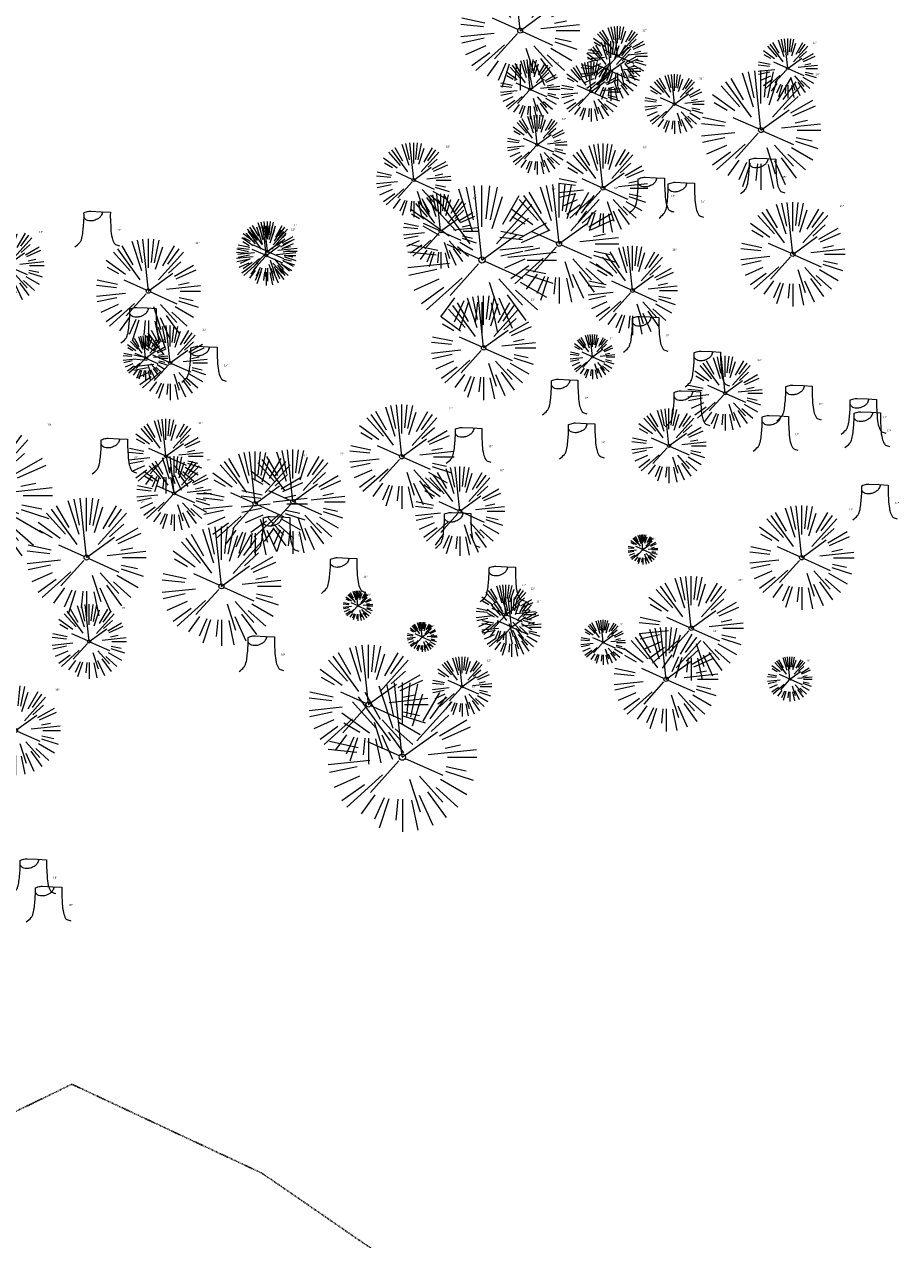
# Model space of a CAD drawing. Header units: feet. Extents: x 1133447 to 1140710, y 647622 to 649877.
# Tile 49 of 84: x 1134971 to 1135146, y 648396 to 648640. Entities that reach past the tile are written whole.
import ezdxf

# ---------------------------------------------------------------- set-up
doc = ezdxf.new("R2010")
doc.units = ezdxf.units.FT
doc.header["$MEASUREMENT"] = 0
doc.linetypes.add('DIVIDE2', pattern=[0.625, 0.25, -0.125, 0, -0.125, 0, -0.125])
for name, color, linetype in [('C-PRKG-ASPH', 8, 'Continuous'), ('G-XREF', 7, 'Continuous'), ('V-FLOOD-PLAIN', 2, 'DIVIDE2')]:
    doc.layers.add(name, color=color, linetype=linetype)
doc.layers.add('V-SITE-VEGE', color=8, linetype='Continuous', lineweight=18)
doc.layers.add('V-SITE-VEGE-TEXT', color=8, linetype='Continuous', lineweight=18)
doc.styles.add('SEI-Dim & Leader', font='tahoma.ttf')

# ---------------------------------------------------------------- blocks, each defined once
blk = doc.blocks.new('V-SITE-VEGE-Coniferious Tree 2')
at = {"color": 0, "linetype": 'ByBlock'}
for p, q in [((-0.0575, 0.2704), (-0.104, 0.4891)), ((-0.0003, 0.0026), (-0.0523, 0.4973)), ((0, 0.2219), (0, 0.5)), ((0.0289, 0.2753), (0.0522, 0.4973)), ((0.0572, 0.2693), (0.1039, 0.4891)), ((-0.146, 0.2528), (-0.25, 0.433)), ((-0.0626, 0.1926), (-0.1545, 0.4755)), ((0.0685, 0.211), (0.1382, 0.4256)), ((0.1391, 0.2411), (0.25, 0.433)), ((-0.1757, 0.1951), (-0.3346, 0.3716)), ((-0.0791, 0.1089), (-0.2939, 0.4045)), ((0.0978, 0.1086), (0.3345, 0.3716)), ((0.1869, 0.2573), (0.2939, 0.4045)), ((-0.2201, 0.1599), (-0.4046, 0.2939)), ((0.192, 0.1729), (0.3116, 0.2806)), ((0.2488, 0.1436), (0.433, 0.25)), ((-0.2844, 0.1642), (-0.3931, 0.227)), ((-0.0009, -0.0007), (0.235, 0.1707)), ((0.2659, 0.1184), (0.4568, 0.2034)), ((-0.2961, 0.0629), (-0.4891, 0.1039)), ((-0.0199, 0.0089), (-0.2319, 0.1032)), ((0.2873, 0.0611), (0.3885, 0.0826)), ((-0.306, 0.0322), (-0.4973, 0.0523)), ((0.1731, 0.0182), (0.4972, 0.0523)), ((0.3025, 0), (0.5, 0)), ((-0.2183, -0.0229), (-0.4973, -0.0523)), ((-0.3022, -0.0642), (-0.4891, -0.1039)), ((-0.023, -0.0255), (-0.2138, -0.2374)), ((0.0185, -0.0083), (0.272, -0.1211)), ((0.2936, -0.0624), (0.4274, -0.0908)), ((-0.2881, -0.1283), (-0.4568, -0.2034)), ((-0.132, -0.1189), (-0.3716, -0.3346)), ((0.0478, -0.1473), (0.1192, -0.3671)), ((0.1144, -0.1271), (0.2718, -0.3019)), ((0.2555, -0.1475), (0.433, -0.25)), ((0.2891, -0.094), (0.4755, -0.1545)), ((-0.2545, -0.1849), (-0.4046, -0.2939)), ((0.1689, -0.2325), (0.2939, -0.4045)), ((0.2254, -0.2029), (0.3716, -0.3346)), ((-0.1843, -0.2536), (-0.2767, -0.3808)), ((-0.1214, -0.2725), (-0.1856, -0.4168)), ((-0.091, -0.2799), (-0.1545, -0.4755)), ((-0.0297, -0.2818), (-0.0443, -0.4216)), ((0, -0.2818), (0, -0.5)), ((0.061, -0.2873), (0.1039, -0.4891)), ((0.1131, -0.2541), (0.2033, -0.4568))]:
    blk.add_line(p, q, dxfattribs=at)
blk.add_circle((0, 0), 0.0208)
blk = doc.blocks.new('V-SITE-VEGE-Stump')
for points in [[(-0.1229, -0.0143, 0.052613), (-0.0986, 0.0077, 0.106195), (-0.0905, 0.0219, 0.044862), (-0.0837, 0.0527, 0.020074), (-0.0776, 0.1229, 0.011675), (-0.0773, 0.1364, 0.007866), (-0.0776, 0.1565)], [(-0.0776, 0.1565, -0.027668), (-0.0534, 0.1634, -0.067978), (-0.0432, 0.1643), (0.0086, 0.1616), (0.054, 0.1591)], [(0.0151, 0.1613, -0.082864), (0.0081, 0.142, -0.111324), (-0.0021, 0.1306, -0.039313), (-0.0159, 0.1223, -0.049197), (-0.028, 0.1177, -0.066002), (-0.0447, 0.1155, -0.070187), (-0.0604, 0.1177, -0.114859), (-0.0685, 0.1223, -0.075938), (-0.0773, 0.1332)], [(0.054, 0.1591, 0.004334), (0.0538, 0.1369, 0.008344), (0.054, 0.1254), (0.0561, 0.0762, 0.046252), (0.0624, 0.0317, 0.069625), (0.0733, 0.0038, 0.149725), (0.0794, -0.002, 0.058523), (0.0992, -0.0091)]]:
    blk.add_lwpolyline(points, format="xyb")
blk = doc.blocks.new('C_XBASE-PACTOLA_02403811')
at = {"layer": 'V-FLOOD-PLAIN', "flags": 128}
blk.add_lwpolyline([(1134906.52, 648154.14), (1134884.29, 648205.68), (1134869.47, 648266.48), (1134876.03, 648336.54), (1134931.99, 648403.82), (1134980.24, 648427.24), (1135018.36, 648409.39), (1135088.7, 648361.06), (1135089.09, 648360.76)], dxfattribs=at)
at = {"layer": 'V-SITE-VEGE', "rotation": 8.537736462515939e-07}
for p, xscale, yscale, zscale in [((1135070.35, 648639.14), 23.99971008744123, 23.99971008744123, 23.99971008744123), ((1135089.92, 648634.02), 11.99985504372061, 11.99985504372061, 11.99985504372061), ((1135088.57, 648631.01), 11.99985504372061, 11.99985504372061, 11.99985504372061), ((1135124.13, 648631.54), 11.99985504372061, 11.99985504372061, 11.99985504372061), ((1135072.36, 648627.33), 11.99985504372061, 11.99985504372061, 11.99985504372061), ((1135084.59, 648626.85), 11.99985504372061, 11.99985504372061, 11.99985504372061), ((1135118.75, 648619.14), 23.99971008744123, 23.99971008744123, 23.99971008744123), ((1135101.36, 648624.36), 11.99985504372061, 11.99985504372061, 11.99985504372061), ((1135073.77, 648616.18), 11.99985504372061, 11.99985504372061, 11.99985504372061), ((1135078.17, 648596.26), 23.99971008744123, 23.99971008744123, 23.99971008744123), ((1135019.29, 648593.91), 11.99985504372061, 11.99985504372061, 11.99985504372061), ((1135019.54, 648594.75), 11.99985504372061, 11.99985504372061, 11.99985504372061), ((1134983.18, 648533.16), 23.99971008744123, 23.99971008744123, 23.99971008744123), ((1135010.3, 648527.38), 23.99971008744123, 23.99971008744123, 23.99971008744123), ((1135095.02, 648534.77), 5.999927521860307, 5.999927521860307, 5.999927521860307), ((1135037.74, 648523.46), 5.999927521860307, 5.999927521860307, 5.999927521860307), ((1135067.48, 648521.7), 11.99985504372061, 11.99985504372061, 11.99985504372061), ((1135068.59, 648519.19), 11.99985504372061, 11.99985504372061, 11.99985504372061), ((1135050.64, 648517.19), 5.999927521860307, 5.999927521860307, 5.999927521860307), ((1135039.84, 648503.6), 23.99971008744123, 23.99971008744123, 23.99971008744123), ((1135058.68, 648507.22), 11.99985504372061, 11.99985504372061, 11.99985504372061)]:
    blk.add_blockref('V-SITE-VEGE-Coniferious Tree 2', p, dxfattribs=dict(at, xscale=xscale, yscale=yscale, zscale=zscale))
at = {"layer": 'V-SITE-VEGE'}
for name, p, xscale, yscale, zscale in [('V-SITE-VEGE-Coniferious Tree 2', (1135048.96, 648609.09), 14.99981880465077, 14.99981880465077, 14.99981880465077), ('V-SITE-VEGE-Coniferious Tree 2', (1135087, 648607.44), 17.99978256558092, 17.99978256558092, 17.99978256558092), ('V-SITE-VEGE-Stump', (1135119.56, 648606.88), 40.31522404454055, 40.31522404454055, 40.31522404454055), ('V-SITE-VEGE-Stump', (1135097.21, 648603.04), 40.31522404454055, 40.31522404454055, 40.31522404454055), ('V-SITE-VEGE-Coniferious Tree 2', (1135062.66, 648593), 29.99963760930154, 29.99963760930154, 29.99963760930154), ('V-SITE-VEGE-Stump', (1135103.22, 648602.02), 40.31522404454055, 40.31522404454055, 40.31522404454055), ('V-SITE-VEGE-Coniferious Tree 2', (1135054.37, 648598.79), 14.99981880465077, 14.99981880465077, 14.99981880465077), ('V-SITE-VEGE-Coniferious Tree 2', (1135125.14, 648594.16), 20.99974632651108, 20.99974632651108, 20.99974632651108), ('V-SITE-VEGE-Stump', (1134985.8, 648596.21), 40.31522404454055, 40.31522404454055, 40.31522404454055), ('V-SITE-VEGE-Coniferious Tree 2', (1134967.17, 648591.91), 14.99981880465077, 14.99981880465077, 14.99981880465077), ('V-SITE-VEGE-Coniferious Tree 2', (1134995.63, 648586.75), 20.99974632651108, 20.99974632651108, 20.99974632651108), ('V-SITE-VEGE-Coniferious Tree 2', (1135092.94, 648586.87), 17.99978256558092, 17.99978256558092, 17.99978256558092), ('V-SITE-VEGE-Coniferious Tree 2', (1135063, 648575.33), 20.99974632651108, 20.99974632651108, 20.99974632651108), ('V-SITE-VEGE-Stump', (1134995.01, 648576.84), 40.31522404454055, 40.31522404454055, 40.31522404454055), ('V-SITE-VEGE-Coniferious Tree 2', (1135000, 648572.31), 14.99981880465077, 14.99981880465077, 14.99981880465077), ('V-SITE-VEGE-Stump', (1135096.05, 648575.03), 40.31522404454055, 40.31522404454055, 40.31522404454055), ('V-SITE-VEGE-Coniferious Tree 2', (1134995.06, 648573.29), 8.999891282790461, 8.999891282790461, 8.999891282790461), ('V-SITE-VEGE-Coniferious Tree 2', (1135084.88, 648573.53), 8.999891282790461, 8.999891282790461, 8.999891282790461), ('V-SITE-VEGE-Stump', (1135007.28, 648569.03), 40.31522404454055, 40.31522404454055, 40.31522404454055), ('V-SITE-VEGE-Stump', (1135108.46, 648568.08), 40.31522404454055, 40.31522404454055, 40.31522404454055), ('V-SITE-VEGE-Coniferious Tree 2', (1135111.54, 648566.21), 14.99981880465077, 14.99981880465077, 14.99981880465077), ('V-SITE-VEGE-Stump', (1135079.78, 648562.42), 40.31522404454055, 40.31522404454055, 40.31522404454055), ('V-SITE-VEGE-Stump', (1135126.87, 648561.23), 40.31522404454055, 40.31522404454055, 40.31522404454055), ('V-SITE-VEGE-Stump', (1135104.45, 648560.08), 40.31522404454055, 40.31522404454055, 40.31522404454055), ('V-SITE-VEGE-Stump', (1135139.82, 648558.55), 40.31522404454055, 40.31522404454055, 40.31522404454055), ('V-SITE-VEGE-Coniferious Tree 2', (1135046.56, 648553.45), 20.99974632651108, 20.99974632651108, 20.99974632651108), ('V-SITE-VEGE-Coniferious Tree 2', (1135100.25, 648555.63), 14.99981880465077, 14.99981880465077, 14.99981880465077), ('V-SITE-VEGE-Coniferious Tree 2', (1134961.36, 648545.66), 29.99963760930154, 29.99963760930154, 29.99963760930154), ('V-SITE-VEGE-Coniferious Tree 2', (1134999.16, 648553.54), 14.99981880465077, 14.99981880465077, 14.99981880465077), ('V-SITE-VEGE-Stump', (1135083.21, 648553.61), 40.31522404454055, 40.31522404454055, 40.31522404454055), ('V-SITE-VEGE-Stump', (1135122.13, 648555.13), 40.31522404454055, 40.31522404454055, 40.31522404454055), ('V-SITE-VEGE-Stump', (1135140.59, 648555.86), 40.31522404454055, 40.31522404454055, 40.31522404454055), ('V-SITE-VEGE-Stump', (1135060.46, 648552.71), 40.31522404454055, 40.31522404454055, 40.31522404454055), ('V-SITE-VEGE-Stump', (1134989.27, 648550.55), 40.31522404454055, 40.31522404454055, 40.31522404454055), ('V-SITE-VEGE-Coniferious Tree 2', (1135000.79, 648546.06), 14.99981880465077, 14.99981880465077, 14.99981880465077), ('V-SITE-VEGE-Coniferious Tree 2', (1135017.07, 648543.99), 20.99974632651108, 20.99974632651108, 20.99974632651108), ('V-SITE-VEGE-Coniferious Tree 2', (1135024.68, 648544.39), 20.99974632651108, 20.99974632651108, 20.99974632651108), ('V-SITE-VEGE-Coniferious Tree 2', (1135058.24, 648542.48), 17.99978256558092, 17.99978256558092, 17.99978256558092), ('V-SITE-VEGE-Stump', (1135142.14, 648541.31), 40.31522404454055, 40.31522404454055, 40.31522404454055), ('V-SITE-VEGE-Coniferious Tree 2', (1135126.95, 648533.13), 20.99974632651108, 20.99974632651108, 20.99974632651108), ('V-SITE-VEGE-Stump', (1135021.85, 648534.81), 40.31522404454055, 40.31522404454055, 40.31522404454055), ('V-SITE-VEGE-Stump', (1135058.26, 648535.63), 40.31522404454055, 40.31522404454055, 40.31522404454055), ('V-SITE-VEGE-Stump', (1135035.34, 648526.54), 40.31522404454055, 40.31522404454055, 40.31522404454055), ('V-SITE-VEGE-Stump', (1135067.23, 648524.81), 40.31522404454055, 40.31522404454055, 40.31522404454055), ('V-SITE-VEGE-Coniferious Tree 2', (1135104.73, 648518.94), 20.99974632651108, 20.99974632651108, 20.99974632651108), ('V-SITE-VEGE-Coniferious Tree 2', (1134983.72, 648516.29), 14.99981880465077, 14.99981880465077, 14.99981880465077), ('V-SITE-VEGE-Coniferious Tree 2', (1135087.01, 648516.11), 8.999891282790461, 8.999891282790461, 8.999891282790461), ('V-SITE-VEGE-Coniferious Tree 2', (1135099.67, 648508.68), 20.99974632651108, 20.99974632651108, 20.99974632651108), ('V-SITE-VEGE-Stump', (1135018.8, 648510.8), 40.31522404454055, 40.31522404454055, 40.31522404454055), ('V-SITE-VEGE-Coniferious Tree 2', (1135124.57, 648508.72), 8.999891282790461, 8.999891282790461, 8.999891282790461), ('V-SITE-VEGE-Coniferious Tree 2', (1134968.94, 648498.4), 17.99978256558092, 17.99978256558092, 17.99978256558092), ('V-SITE-VEGE-Coniferious Tree 2', (1135046.67, 648493.02), 29.99963760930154, 29.99963760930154, 29.99963760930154), ('V-SITE-VEGE-Stump', (1134972.99, 648465.96), 40.31522404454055, 40.31522404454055, 40.31522404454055), ('V-SITE-VEGE-Stump', (1134976.04, 648460.45), 40.31522404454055, 40.31522404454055, 40.31522404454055)]:
    blk.add_blockref(name, p, dxfattribs=dict(at, xscale=xscale, yscale=yscale, zscale=zscale))
at = {"layer": 'V-SITE-VEGE-TEXT', "char_height": 0.4, "attachment_point": 7, "style": 'SEI-Dim & Leader'}
for s, insert in [('12"', (1135094.9, 648639.02)), ('12"', (1135093.56, 648636.01)), ('12"', (1135129.12, 648636.54)), ('12"', (1135077.34, 648632.33)), ('12"', (1135089.57, 648631.85)), ('12"', (1135106.34, 648629.36)), ('24"', (1135129.71, 648630.14)), ('12"', (1135078.75, 648621.18)), ('15"', (1135055.44, 648615.59)), ('18"', (1135094.98, 648615.44)), ('15"', (1135123.04, 648609.48)), ('30"', (1135076.61, 648607)), ('24"', (1135089.13, 648607.26)), ('15"', (1135060.85, 648605.29)), ('15"', (1135100.69, 648605.64)), ('15"', (1135106.7, 648604.62)), ('21"', (1135134.62, 648603.66)), ('15"', (1134989.28, 648598.81)), ('12"', (1135024.28, 648598.91)), ('12"', (1135024.52, 648599.75)), ('15"', (1134973.65, 648598.41)), ('21"', (1135005.1, 648596.25)), ('18"', (1135100.92, 648594.87)), ('21"', (1135072.47, 648584.83)), ('12"', (1134998.49, 648579.44)), ('9"', (1134998.55, 648576.79)), ('15"', (1135006.48, 648578.81)), ('9"', (1135088.36, 648577.03)), ('12"', (1135099.53, 648577.63)), ('15"', (1135118.02, 648572.71)), ('15"', (1135010.76, 648571.63)), ('12"', (1135111.94, 648570.68)), ('12"', (1135083.26, 648565.02)), ('21"', (1135056.03, 648562.95)), ('15"', (1135106.73, 648562.13)), ('12"', (1135107.93, 648562.68)), ('12"', (1135130.35, 648563.83)), ('30"', (1134975.32, 648559.66)), ('15"', (1135005.64, 648560.04)), ('12"', (1135143.3, 648561.15)), ('12"', (1135125.6, 648557.73)), ('12"', (1135144.07, 648558.46)), ('15"', (1135063.94, 648555.31)), ('12"', (1135086.69, 648556.21)), ('24"', (1134992.75, 648553.15)), ('15"', (1135007.27, 648552.56)), ('21"', (1135026.54, 648553.49)), ('21"', (1135034.15, 648553.89)), ('18"', (1135066.22, 648550.48)), ('24"', (1134994.15, 648544.16)), ('21"', (1135136.42, 648542.63)), ('12"', (1135145.61, 648543.91)), ('24"', (1135021.27, 648538.38)), ('12"', (1135061.74, 648538.23)), ('12"', (1135025.33, 648537.41)), ('6"', (1135097.01, 648536.77)), ('18"', (1135038.81, 648529.14)), ('21"', (1135114.2, 648528.44)), ('6"', (1135039.73, 648525.46)), ('12"', (1135070.71, 648527.41)), ('12"', (1135072.46, 648526.7)), ('12"', (1135073.58, 648524.19)), ('15"', (1134990.2, 648522.79)), ('6"', (1135052.64, 648519.19)), ('9"', (1135090.5, 648519.61)), ('21"', (1135109.14, 648518.18)), ('18"', (1135022.27, 648513.4)), ('24"', (1135050.81, 648514.6)), ('12"', (1135063.67, 648512.22)), ('9"', (1135128.05, 648512.22)), ('18"', (1134976.91, 648506.4)), ('30"', (1135060.62, 648507.02)), ('18"', (1134976.47, 648468.56)), ('18"', (1134979.52, 648463.05))]:
    blk.add_mtext(s, dxfattribs=dict(at, insert=insert))
blk = doc.blocks.new('C_PHTCH-PACTOLA_02403811')
at = {"layer": 'C-PRKG-ASPH'}
h = blk.add_hatch(dxfattribs=at)
h.set_pattern_fill('ANSI31', color=256, scale=10, angle=70)
edge = h.paths.add_edge_path(flags=16)
edge.add_arc((1135093.57, 648760.36), 542, 143.5704, 153.2664, ccw=False)
edge.add_arc((1135093.57, 648760.36), 542, 133.8743, 143.5704, ccw=False)
edge.add_line((1134717.92, 649151.06), (1134791.74, 649222.04))
edge.add_arc((1134924.81, 649083.64), 192, 124.3358, 133.8743, ccw=False)
edge.add_line((1134816.52, 649242.18), (1134837.54, 649256.54))
edge.add_arc((1134886.61, 649184.7), 87, 64.8666, 124.3358, ccw=False)
edge.add_line((1134923.57, 649263.47), (1134945.86, 649253.01))
edge.add_arc((1134736.9, 648807.59), 492, 56.4591, 64.8666, ccw=False)
edge.add_line((1135008.74, 649217.67), (1135070.9, 649176.46))
edge.add_arc((1135036.64, 649124.78), 62, -10.868, 56.4591, ccw=False)
edge.add_line((1135097.53, 649113.09), (1135091.83, 649083.4))
edge.add_arc((1135001.48, 649100.74), 92, 337.8486, 349.132, ccw=False)
edge.add_line((1135086.69, 649066.05), (1135029.44, 648925.41))
edge.add_arc((1134573.75, 649110.92), 492, 335.736, 337.8486, ccw=False)
edge.add_line((1135022.29, 648908.74), (1134970.11, 648792.98))
edge.add_line((1134970.11, 648792.98), (1134955.07, 648759.62))
edge.add_arc((1134506.53, 648961.81), 492, 331.3466, 335.736, ccw=False)
edge.add_line((1134938.28, 648725.89), (1134902.77, 648660.9))
edge.add_arc((1134778.16, 648728.99), 142, 305.9573, 331.3466, ccw=False)
edge.add_line((1134861.54, 648614.05), (1134757.48, 648538.57))
edge.add_arc((1134835.58, 648430.91), 133, 125.9573, 166.4172)
edge.add_arc((1134672.28, 648470.36), 35, 244.1086, 346.4172, ccw=False)
edge.add_arc((1134691.46, 648509.91), 78.96, 214.9055, 244.1168, ccw=False)
edge.add_line((1134626.71, 648464.73), (1134623.06, 648469.96))
edge.add_arc((1134821.51, 648608.47), 242, 191.1168, 214.9138, ccw=False)
edge.add_line((1134584.05, 648561.81), (1134566.4, 648651.59))
edge.add_arc((1135049.17, 648746.46), 492, 187.9519, 191.1168, ccw=False)
edge.add_line((1134561.9, 648678.39), (1134552.83, 648743.38))
edge.add_arc((1134842.02, 648783.77), 292, 166.3961, 187.9519, ccw=False)
edge.add_line((1134558.21, 648852.45), (1134566.77, 648887.84))
edge.add_arc((1135093.57, 648760.36), 542, 158.0478, 166.3961, ccw=False)
edge.add_arc((1135093.57, 648760.36), 542, 153.2664, 158.0478, ccw=False)
edge = h.paths.add_edge_path()
edge.add_line((1134664.93, 648091.02), (1134641.75, 648097.24))
edge.add_arc((1135131.44, 647965.88), 507, 154.1155, 164.9841, ccw=False)
edge.add_arc((1135131.44, 647965.88), 507, 153.4315, 154.1155, ccw=False)
edge.add_arc((1134241.51, 648410.91), 488, 333.4315, 338.6384)
edge.add_line((1134695.99, 648233.15), (1134704.11, 648253.93))
edge.add_arc((1134529.03, 648322.41), 188, 338.6384, 377.1955)
edge.add_arc((1134651.31, 648360.25), 60, 17.1955, 74.9727)
edge.add_line((1134666.86, 648418.2), (1134661.5, 648419.81))
edge.add_arc((1134691.49, 648509.95), 95, 223.9419, 251.5981, ccw=False)
edge.add_arc((1134691.54, 648509.98), 95.06, 214.9166, 223.9393, ccw=False)
edge.add_line((1134613.59, 648455.57), (1134609.94, 648460.8))
edge.add_arc((1134821.51, 648608.47), 258, 191.1168, 214.9138, ccw=False)
edge.add_line((1134568.35, 648558.72), (1134550.7, 648648.51))
edge.add_arc((1135049.17, 648746.46), 508, 187.9519, 191.1168, ccw=False)
edge.add_line((1134546.06, 648676.18), (1134536.98, 648741.16))
edge.add_arc((1134842.02, 648783.77), 308, 166.3961, 187.9519, ccw=False)
edge.add_line((1134542.66, 648856.22), (1134551.22, 648891.6))
edge.add_arc((1135093.57, 648760.36), 558, 163.9213, 166.3961, ccw=False)
edge.add_arc((1134538.18, 648920.44), 20, 343.9213, 402.7699)
edge.add_line((1134552.86, 648934.02), (1134533.45, 648955.01))
edge.add_arc((1135093.57, 648760.36), 592.98, 146.01874, 160.8371, ccw=False)
edge.add_line((1134601.86, 649091.79), (1134616.58, 649064.03))
edge.add_arc((1134621, 649066.38), 5, 207.9516, 327.0741)
edge.add_arc((1135093.57, 648760.36), 558, 133.8743, 147.0741, ccw=False)
edge.add_line((1134706.83, 649162.6), (1134780.65, 649233.58))
edge.add_arc((1134924.81, 649083.64), 208, 124.3358, 133.8743, ccw=False)
edge.add_line((1134807.49, 649255.39), (1134828.52, 649269.75))
edge.add_arc((1134886.61, 649184.7), 103, 64.8666, 124.3358, ccw=False)
edge.add_line((1134930.36, 649277.95), (1134952.66, 649267.49))
edge.add_arc((1134736.9, 648807.59), 508, 56.4591, 64.8666, ccw=False)
edge.add_line((1135017.58, 649231), (1135079.74, 649189.8))
edge.add_arc((1135036.64, 649124.78), 78, -10.868, 56.4591, ccw=False)
edge.add_line((1135113.25, 649110.08), (1135107.54, 649080.38))
edge.add_arc((1135001.48, 649100.74), 108, 337.8486, 349.132, ccw=False)
edge.add_line((1135101.51, 649060.02), (1135044.25, 648919.38))
edge.add_arc((1134573.75, 649110.92), 508, 335.736, 337.8486, ccw=False)
edge.add_line((1135036.87, 648902.16), (1134969.66, 648753.05))
edge.add_arc((1134506.53, 648961.81), 508, 331.3466, 335.736, ccw=False)
edge.add_line((1134952.32, 648718.22), (1134916.81, 648653.23))
edge.add_arc((1134778.16, 648728.99), 158, 305.9573, 331.3466, ccw=False)
edge.add_line((1134870.94, 648601.1), (1134766.88, 648525.62))
edge.add_arc((1134835.58, 648430.91), 117, 125.9573, 162.2649)
edge.add_arc((1134752.71, 648457.41), 30, 162.2649, 196.8024)
edge.add_arc((1134835.58, 648430.91), 113, 170.9217, 197.5477)
edge.add_line((1134727.84, 648396.84), (1134731.16, 648386.32))
edge.add_arc((1134529.03, 648322.41), 212, 11.3401, 17.5477, ccw=False)
edge.add_arc((1134529.06, 648322.4), 211.97, -20.6491, 11.3422, ccw=False)
edge.add_arc((1134759.87, 648235.31), 34.72, 159.1872, 239.4136)
edge.add_line((1134742.2, 648205.42), (1134709.51, 648185.7))
edge.add_line((1134709.51, 648185.7), (1134699, 648181.01))
edge.add_arc((1135131.44, 647965.88), 483, 153.5512, 164.9841)

msp = doc.modelspace()

# ---------------------------------------------------------------- block references
at = {"layer": 'G-XREF'}
msp.add_blockref('C_XBASE-PACTOLA_02403811', (0, 0), dxfattribs=at)

# ---------------------------------------------------------------- next in the draw order: block references
msp.add_blockref('C_PHTCH-PACTOLA_02403811', (0, 0), dxfattribs=at)

doc.saveas('drawing.dxf')
